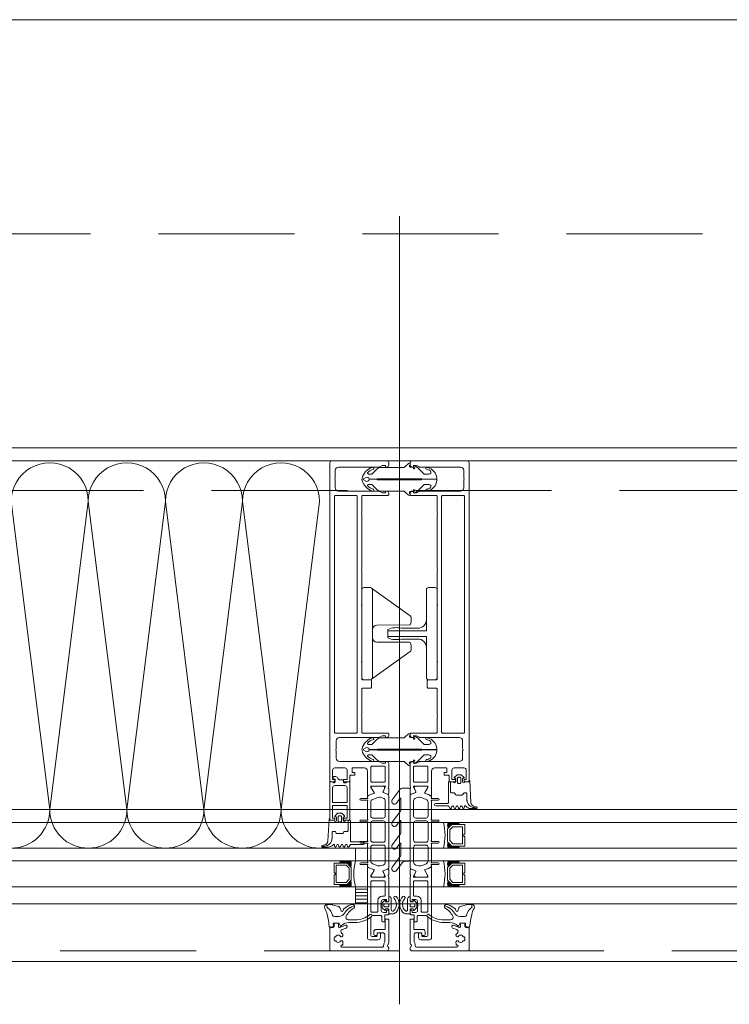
# Model space of a CAD drawing. Header units: millimetres. Extents: x 213386 to 459888, y 74252 to 208052.
# Tile 160 of 256: x 375907 to 376239, y 180172 to 180632. Entities that reach past the tile are written whole.
import ezdxf

# ---------------------------------------------------------------- set-up
doc = ezdxf.new("R2010")
doc.units = ezdxf.units.MM
doc.linetypes.add('ČÁRKOVANÁ', pattern=[19.05, 12.7, -6.35])
doc.layers.add('FASÁDA DETAILNÍ', color=255, linetype='Continuous', lineweight=0)
doc.layers.add('NOVA', color=255, linetype='Continuous', lineweight=0)

# ---------------------------------------------------------------- blocks, each defined once
blk = doc.blocks.new('244748_a')
blk.add_lwpolyline([(8.32, -1.69, 0.082248), (6.34, -0.9, -1.09695), (6.94, -0.1, -0.315353), (11.26, -5.15, -0.480529), (10.87, -5.64), (4.27, -5.64), (4.08, -5.45), (-16.53, -5.45), (-16.72, -5.64), (-20.43, -5.64, 0.574019), (-21.93, -4.78), (-22.99, -5.4, 0.524827), (-22.99, -5.9), (-21.93, -6.52, 0.574021), (-20.43, -5.66), (-16.72, -5.66), (-16.53, -5.85), (4.08, -5.85), (4.27, -5.66), (10.87, -5.66, -0.480529), (11.26, -6.15, -0.326229), (6.88, -11.09, -1.09695), (6.28, -10.3, 0.081457), (8.32, -9.61, 0.599203), (7.48, -8.05), (5.52, -8.05, 0.198965), (5.17, -8.2), (2.22, -11.15), (0.93, -12.01, -0.738038), (0.51, -11.62), (0.87, -11, 1), (0.35, -10.7), (0, -11.3), (-0.98, -11.3, 0.619205), (-1.45, -12.06), (-1.28, -12.43, -0.808139), (-2.04, -13.04), (-3.63, -11.44, 0.198906), (-4.34, -11.15), (-14.99, -11.15, -0.198936), (-16.76, -10.42), (-18.98, -8.2, 0.198942), (-19.33, -8.05), (-20.67, -8.05, 0.500217), (-21.09, -8.73, 0.122037), (-18.5, -10.27, -1.093735), (-19.1, -11.07, -0.240768), (-23.7, -6.07, -0.106226), (-23.7, -5.23, -0.256232), (-19, -0.13, -1.093735), (-18.4, -0.92, 0.116856), (-21.09, -2.57, 0.500217), (-20.67, -3.25), (-19.33, -3.25, 0.198942), (-18.98, -3.1), (-16.75, -0.88, -0.198936), (-14.99, -0.15), (-4.34, -0.15, 0.198907), (-3.63, 0.14), (-2.04, 1.74, -0.808139), (-1.28, 1.13), (-1.45, 0.76, 0.619205), (-0.98, 0), (0, 0), (0.35, -0.6, 1), (0.87, -0.3), (0.51, 0.32, -0.738038), (0.93, 0.71), (2.22, -0.15), (5.17, -3.1, 0.198965), (5.52, -3.25), (7.48, -3.25, 0.599203)], format="xyb", close=True)
blk = doc.blocks.new('236134_0100_s_v')
for points in [[(22.8, -23), (22.8, -5), (42, -5, 0.414214), (43, -4), (43, -1, 0.414214), (42, 0), (1, 0, 0.414214), (0, -1), (0, -4, 0.414214), (1, -5), (20.2, -5), (20.2, -23)], [(15, -5, -0.414214), (19, -9), (19, -16.57, 0.165764), (19.53, -23), (23.47, -23, 0.165764), (24, -16.57), (24, -9, -0.414214), (28, -5)]]:
    blk.add_lwpolyline(points, format="xyb")
blk = doc.blocks.new('236134_0200_s_v')
for points in [[(19.58, 5, -0.41166), (17.58, 6.98), (17.45, 22.25, 0.344217), (17.07, 22.73), (16, 23), (14, 23, 0.240828), (13.19, 22.59), (0.19, 4.59)], [(23.42, 5, 0.41166), (25.42, 6.98), (25.55, 22.25, -0.344217), (25.93, 22.73), (27, 23), (29, 23, -0.240828), (29.81, 22.59), (42.81, 4.59)]]:
    blk.add_lwpolyline(points, format="xyb")
blk.add_lwpolyline([(42, 5), (1, 5, 0.414214), (0, 4), (0, 1, 0.414214), (1, 0), (42, 0, 0.414214), (43, 1), (43, 4, 0.414214)], format="xyb", close=True)
blk = doc.blocks.new('284336')
for points in [[(-0.7, -9.6), (-10, -9.6, 0.414511), (-10.51, -10.11), (-10.51, -15.51, -1), (-11.69, -15.51), (-11.69, -9.6), (-12.69, -8.95, -0.668884), (-12.6, -8.23), (-11.99, -8.01, 0.766384), (-11.99, -7.21), (-12.6, -6.99, -0.76831), (-12.6, -6.23), (-11.99, -6.01, 0.766384), (-11.99, -5.21), (-12.6, -4.99, -0.76831), (-12.6, -4.23), (-11.99, -4.01, 0.766384), (-11.99, -3.21), (-12.6, -2.99, -0.877523), (-12.5, -2.22), (-12.1, -2.22, 0.698129), (-11.83, -1.5, -0.220231), (-12.89, 0.78), (-12.89, 3.45, -0.157143), (-12.82, 3.68), (-12.69, 3.42, -0.067482), (-12.48, 2.53, 0.393136), (-8.66, -1.02), (-6.1, -1.02, -0.414214), (-5.61, -1.51), (-5.61, -2.22, -0.267949), (-5.85, -2.65), (-6.35, -2.93, 0.267949), (-6.61, -3.38), (-6.61, -5.84, 0.267949), (-6.35, -6.29), (-5.85, -6.57, -0.267949), (-5.61, -7), (-5.61, -8.11, 0.414215), (-5.1, -8.62), (-0.41, -8.62), (-0.41, -9.31, -0.414212), (-0.7, -9.6)], [(-0.41, 0), (-0.41, -2, 0.990243), (-0.4, -3.02), (0.9, -3.02, 0.414214), (1.21, -2.71), (1.21, -2.61, -0.668123), (1.71, -2.4), (2.75, -3.45, -0.199004), (2.89, -3.79), (2.89, -5.43, -0.199038), (2.75, -5.77), (1.71, -6.82, -0.668191), (1.21, -6.61), (1.21, -6.51, 0.414214), (0.9, -6.2), (-0.4, -6.2, 0.990269), (-0.41, -7.22), (-0.41, -8.6), (-5.1, -8.6, -0.414215), (-5.59, -8.11), (-5.59, -7, 0.267949), (-5.84, -6.56), (-6.34, -6.27, -0.267949), (-6.59, -5.84), (-6.59, -3.38, -0.267949), (-6.34, -2.95), (-5.84, -2.66, 0.267949), (-5.59, -2.22), (-5.59, -1.51, 0.414214), (-6.1, -1), (-8.66, -1, -0.393156), (-12.46, 2.53, 0.067572), (-12.67, 3.43), (-12.8, 3.7, -0.637545), (-12.12, 3.53), (-11.92, 2.53, 0.344315), (-10.06, 0.91), (0, 0.38, -0.406913), (0.39, 0), (-0.41, 0)], [(1.7, -4.31, 0.414235), (1.2, -3.81), (-0.7, -3.81, 0.414214), (-1.2, -4.31), (-1.2, -4.91, 0.414214), (-0.7, -5.41), (1.2, -5.41, 0.414235), (1.7, -4.91), (1.7, -4.31)]]:
    blk.add_lwpolyline(points, format="xyb", close=True)
blk = doc.blocks.new('nesystémový nástavec 18')
for p, q in [((-17.5, 9.3), (-15.36, 9.3)), ((-15.36, 9.3), (0, 9.3)), ((0, 9.3), (0, 7.8)), ((-18, 6.8), (-18, 8.8)), ((-17, 6.3), (-17.5, 6.3)), ((-11, 8), (-17, 8)), ((-17, 8), (-17, 6.3)), ((-11, 1.3), (-11, 8)), ((-2.8, 8), (-9.7, 8)), ((-9.7, 1.3), (-9.7, 8)), ((-1.8, 2.3), (-1.8, 7)), ((-0.5, 7.3), (-0.5, 6.8)), ((0, 6.3), (0.55, 6.3)), ((0.55, 6.3), (0.95, 5.9)), ((0.95, 5.9), (0.95, 4.8)), ((0.95, 4.8), (0.95, 4.14)), ((-18, 0.5), (-18, 1.8)), ((-17.5, 2.3), (-17, 2.3)), ((-1.8, 0), (-17.5, 0)), ((-17, 2.3), (-17, 1.3)), ((-17, 1.3), (-11, 1.3)), ((-9.7, 1.3), (-2.8, 1.3)), ((0, 0), (-1.8, 0)), ((-0.4, 2.23), (-0.5, 2.04)), ((-0.5, 2.04), (-0.5, 2)), ((1.2, 2.44), (0, 2.44)), ((0, 1.5), (0, 0)), ((0.95, 4.14), (1.2, 4.14)), ((1.2, 1.85), (1.2, 2.44)), ((1.4, 3.94), (1.4, 3.84)), ((1.6, 3.64), (1.6, 3.64)), ((1.8, 1.37), (1.7, 1.35)), ((2.25, 1.63), (1.8, 1.37)), ((2.4, 2.84), (2.4, 1.89))]:
    blk.add_line(p, q)
for centre, radius, start, end in [((-17.5, 8.8), 0.5, 90, 180), ((-15.36, 9.8), 0.5, 270, 270.084), ((-17.5, 6.8), 0.5, 180.0012, 269.9988), ((-2.8, 7), 1, 0, 90), ((0, 7.3), 0.5, 89.9955, 180.0071), ((0, 6.8), 0.5, 179.9949, 270.006), ((0.75, 4.8), 0.2, 359.9656, 0.0344), ((-17.5, 1.8), 0.5, 89.999, 180.0002), ((-17.5, 0.5), 0.5, 180, 270), ((-2.8, 2.3), 1, 270, 0), ((0, 2), 0.5, 179.9716, 270.0327), ((0, 1.94), 0.5, 89.9975, 144.0007), ((1.2, 3.94), 0.2, 359.9707, 90.0249), ((1.7, 1.85), 0.5, 179.9991, 270), ((1.6, 3.84), 0.2, 179.9737, 270.035), ((1.6, 2.84), 0.8, 0.0065, 89.9919), ((2.1, 1.89), 0.3, 299.9815, 0.0183)]:
    blk.add_arc(centre, radius, start, end)
blk = doc.blocks.new('433270')
blk.add_lwpolyline([(1, 0, 0.414364), (0, -1), (0, -1.4, 0.255924), (0.23, -1.83, -0.547723), (0.23, -3.17, 0.255924), (0, -3.6), (0, -14.6, 0.414214), (0.3, -14.9), (1.2, -14.9, 0.414214), (1.7, -14.4), (1.7, -10.3, -0.414214), (2, -10), (6, -10, 0.414248), (7, -9), (7, -7.7, 0.414179), (6.5, -7.2), (5.7, -7.2, 0.414232), (5.4, -7.5), (5.4, -8.2, -0.414198), (5.1, -8.5), (2.8, -8.5, -0.414204), (1.8, -7.5), (1.8, -4.49, -0.147432), (1.97, -3.94, 0.147461), (2.4, -2.5), (2.4, -2.3, -0.414214), (2.9, -1.8), (21.87, -1.8, -0.668178), (22.22, -2.65), (22.16, -2.72, 1), (21.59, -3.29), (21.52, -3.35, 0.198912), (21.38, -3.71), (21.38, -4.05, 0.414214), (22.08, -4.75), (22.38, -4.75, 0.576988), (22.64, -4.3, -0.311246), (24.56, -4.3, 0.576988), (24.82, -4.75), (25.3, -4.75, -0.260065), (25.3, -6.65), (24.82, -6.65, 0.576988), (24.56, -7.1, -0.311246), (22.64, -7.1, 0.576988), (22.38, -6.65), (22.08, -6.65, 0.414214), (21.38, -7.35), (21.38, -7.61, 0.267949), (21.63, -8.04), (21.89, -8.2, -0.637047), (21.73, -10), (19.83, -10.7, 0.315299), (19.5, -11.17), (19.5, -11.49, 0.520567), (20.17, -11.96), (22.83, -10.99, -0.520567), (23.5, -11.46), (23.5, -12.5, 0.414062), (24, -13), (25, -13, 0.414186), (25.5, -12.5), (25.5, -11.5, -0.414182), (26, -11), (27, -11, 0.414214), (27.5, -10.5), (27.5, -0.5, 0.414214), (27, 0), (1, 0)], format="xyb", close=True)
blk = doc.blocks.new('284325')
for points in [[(0.84, -5.23, -0.560316), (0.94, -4.73), (1.94, -4.36, 0.3153), (2.14, -4.08), (2.14, -1.89, 0.451558), (1.8, -1.59), (0.9, -1.7, -0.399586), (0.57, -1.46), (0.3, -0.07, -0.415977), (0.53, 0.29, 0.024107), (6.15, 1.24, 0.076636), (8.99, 2.34, -0.577615), (10.79, 1.3), (10.02, 1.37, 0.283171), (9.08, 0.9, -0.168429), (7.07, -0.74), (5.9, -1.16, 0.315302), (5.24, -2.1), (5.24, -4.21, 0.269719), (6.76, -6.82, -0.194797), (10.18, -11.53, -0.342663), (9.17, -11.17, 0.119207), (5.43, -7.59, 0.578571), (3.63, -8.62), (3.63, -11.77, 0.176415), (6.16, -18.72, -1), (5.24, -19.49, -0.176415), (2.43, -11.77), (2.43, -8.89, 0.208286), (0.84, -5.23)], [(8.95, -6.65), (10.32, -8.78, -0.134555), (10.79, -10.63, -0.339795), (10.19, -11.53, 0.194788), (6.76, -6.81, -0.269736), (5.25, -4.21), (5.25, -2.1, -0.315302), (5.9, -1.17), (7.07, -0.74, 0.168429), (9.09, 0.89, -0.283167), (10.01, 1.36), (10.79, 1.29), (10.79, -0.74, -0.070852), (10.71, -1.3), (9.95, -3.93, -0.241839), (9.08, -4.83), (7.93, -5.22, 0.836024), (8.08, -6.19), (8.11, -6.19, -0.255349), (8.95, -6.65)]]:
    blk.add_lwpolyline(points, format="xyb", close=True)
blk = doc.blocks.new('*U4004')
for points in [[(0, 0, 0.414243), (0.1, 0.1), (0, 0.9, -1.0001), (0.2, 0.9), (0.1, 0.1, 0.414228), (0.2, 0, 0.414228)], [(0.2, 0, 0.414243), (0.3, 0.1), (0.2, 0.9, -1.0001), (0.4, 0.9), (0.3, 0.1, 0.414228), (0.4, 0, 0.414228)], [(0.4, 0, 0.414243), (0.5, 0.1), (0.4, 0.9, -1.0001), (0.6, 0.9), (0.5, 0.1, 0.414228), (0.6, 0, 0.414228)], [(0.6, 0, 0.414243), (0.7, 0.1), (0.6, 0.9, -1.0001), (0.8, 0.9), (0.7, 0.1, 0.414228), (0.8, 0, 0.414228)], [(0.8, 0, 0.414243), (0.9, 0.1), (0.8, 0.9, -1.0001), (1, 0.9), (0.9, 0.1, 0.414228), (1, 0, 0.414228)], [(1, 0, 0.414243), (1.1, 0.1), (1, 0.9, -1.0001), (1.2, 0.9), (1.1, 0.1, 0.414228), (1.2, 0, 0.414228)], [(1.2, 0, 0.414243), (1.3, 0.1), (1.2, 0.9, -1.0001), (1.4, 0.9), (1.3, 0.1, 0.414228), (1.4, 0, 0.414228)], [(1.4, 0, 0.414243), (1.5, 0.1), (1.4, 0.9, -1.0001), (1.6, 0.9), (1.5, 0.1, 0.414228), (1.6, 0, 0.414228)], [(1.6, 0, 0.414243), (1.7, 0.1), (1.6, 0.9, -1.0001), (1.8, 0.9), (1.7, 0.1, 0.414228), (1.8, 0, 0.414228)], [(1.8, 0, 0.414243), (1.9, 0.1), (1.8001, 0.9, -1.0001), (2, 0.9), (1.9001, 0.1, 0.414228), (2, 0, 0.414228)]]:
    blk.add_lwpolyline(points, format="xyb")
blk = doc.blocks.new('288126')
for points in [[(-16.5, 0), (16.5, 0)], [(-21.36, -6.34), (-17.8, -3.69)], [(-14.71, -4.5), (-19.87, -8.34)], [(-17, -2.08), (-17, -0.5)], [(-8.83, -4.3), (-14.11, -4.3)], [(-4.31, -4.5), (-9.47, -8.34)], [(1.81, -4.3), (-3.71, -4.3)], [(6.33, -4.5), (1.14, -8.37)], [(12.21, -4.3), (6.93, -4.3)], [(17, -0.5), (17, -3.8)], [(-10.96, -6.34), (-8.71, -4.66)], [(-0.35, -6.36), (1.93, -4.66)], [(10.05, -6.36), (12.33, -4.66)], [(16.6, -4.6), (11.54, -8.37)]]:
    blk.add_lwpolyline(points)
for centre, radius, start, end in [((16.5, -0.5), 0.5, 0, 90), ((-16.5, -0.5), 0.5, 90, 180), ((16, -3.8), 1, 306.7059, 0), ((-20.61, -7.34), 1.25, 126.7059, 306.7059), ((-10.21, -7.34), 1.25, 126.7059, 306.7059), ((0.4, -7.37), 1.25, 126.7059, 306.7059), ((10.8, -7.37), 1.25, 126.7059, 306.7059)]:
    blk.add_arc(centre, radius, start, end)
at = {"extrusion": (0, 0, -1)}
for centre, radius, start, end in [((19, -2.08), 2, 180, 233.2941), ((14.11, -5.3), 1, 53.2941, 90), ((8.83, -4.5), 0.2, 90, 233.2941), ((3.71, -5.3), 1, 53.2941, 90), ((-1.81, -4.5), 0.2, 90, 233.2941), ((-6.93, -5.3), 1, 53.2941, 90), ((-12.21, -4.5), 0.2, 90, 233.2941)]:
    blk.add_arc(centre, radius, start, end, dxfattribs=at)
blk = doc.blocks.new('246426')
for points in [[(-1.84, 0.64), (-2.86, -0.38, 0.198926), (-3.15, -1.09), (-3.15, -2.31, 0.198926), (-2.86, -3.02), (-1.84, -4.04, 0.637051), (-1.5, -3.92), (-1.45, -3.4), (-0.3, -3.4, -0.41484), (0, -3.7), (0, -5.19, 0.414232), (0.5, -5.69), (2.14, -5.69, 0.071862), (2.2, -5.68, 0.157876), (3.73, -4.64, 0.360336), (3.48, 2.39, 0.964062), (2.54, 1.48, -0.403385), (2.25, -4.34, -0.190964), (2.11, -4.39), (1.7, -4.39, -0.414214), (1.2, -3.89), (1.2, 1.31, 0.414201), (0.2, 2.31), (0, 2.31), (0, 0.3, -0.414214), (-0.3, 0), (-1.45, 0), (-1.5, 0.52, 0.637051), (-1.84, 0.64)], [(-2.25, -1.4, -0.414214), (-1.85, -1), (-0.4, -1, -0.414214), (0, -1.4), (0, -2, -0.414214), (-0.4, -2.4), (-1.85, -2.4, -0.414214), (-2.25, -2), (-2.25, -1.4)]]:
    blk.add_lwpolyline(points, format="xyb", close=True)
blk = doc.blocks.new('A$C29162560')
at = {"layer": 'FASÁDA DETAILNÍ'}
h = blk.add_hatch(dxfattribs=at)
h.set_pattern_fill('ANSI31', color=256, scale=0.5, angle=495)
h.set_pattern_definition([(180, (-8226.9213, -65825.357), (-7e-16, -1.5875), [])])
h.paths.add_polyline_path([(2087.5, -21705), (2093, -21705), (2093, -21713), (2087.5, -21713)])
for p, q in [((2108, -21759.95), (2108, -21391.71)), ((2893.5, -21506), (56.5, -21506)), ((4207, -21669), (-935, -21669)), ((4207, -21668.95), (2123, -21668.9)), ((-935, -21675), (4220.04, -21675)), ((2123, -21675), (4220.04, -21675)), ((4220.04, -21687), (-935, -21687)), ((3170.5, -21687), (1072, -21687)), ((2087.5, -21687), (1678.5, -21687)), ((2087.5, -21687), (2087.5, -21693)), ((-935, -21693), (4220.04, -21693)), ((1072, -21693), (3170.5, -21693)), ((1678.5, -21693), (2087.5, -21693)), ((4220.04, -21705), (-935, -21705)), ((3170.5, -21705), (1072, -21705)), ((2087.5, -21705), (1678.5, -21705)), ((2087.5, -21713), (2087.5, -21705)), ((-935, -21713), (4207, -21713)), ((1072, -21713), (3170.5, -21713)), ((1678.5, -21713), (2087.5, -21713))]:
    blk.add_line(p, q, dxfattribs=at)
for points in [[(25640, -21740), (-940, -21740), (-940, 1940), (25640, 1940)], [(25400, -21500), (-700, -21500), (-700, 1700), (25400, 1700)], [(2138.5, -21676), (2132.5, -21676), (2130.5, -21678), (2130.5, -21684), (2132.5, -21686), (2138.5, -21686), (2138.5, -21681.5), (2138, -21681.5), (2138, -21680.5), (2138.5, -21680.5)], [(2137.5, -21685), (2137.5, -21677), (2132.91, -21677), (2131.5, -21678.41), (2131.5, -21683.45), (2132.91, -21685)], [(2077.5, -21694), (2083.5, -21694), (2085.5, -21696), (2085.5, -21702), (2083.5, -21704), (2077.5, -21704), (2077.5, -21699.5), (2078, -21699.5), (2078, -21698.5), (2077.5, -21698.5)], [(2078.5, -21703), (2078.5, -21695), (2083.09, -21695), (2084.5, -21696.41), (2084.5, -21701.45), (2083.09, -21703)], [(2138.5, -21694), (2132.5, -21694), (2130.5, -21696), (2130.5, -21702), (2132.5, -21704), (2138.5, -21704), (2138.5, -21699.5), (2138, -21699.5), (2138, -21698.5), (2138.5, -21698.5)], [(2137.5, -21703), (2137.5, -21695), (2132.91, -21695), (2131.5, -21696.41), (2131.5, -21701.45), (2132.91, -21703)], [(2087.5, -21713), (2093, -21713), (2093, -21705), (2087.5, -21705)]]:
    blk.add_lwpolyline(points, close=True, dxfattribs=at)
at = {"layer": 'FASÁDA DETAILNÍ', "linetype": 'ČÁRKOVANÁ', "ltscale": 5}
for points in [[(25635, -21735), (-935, -21735), (-935, 1935), (25635, 1935)], [(25420, -21520), (-720, -21520), (-720, 1720), (25420, 1720)], [(25300, -21400), (-600, -21400), (-600, 1600), (25300, 1600)]]:
    blk.add_lwpolyline(points, close=True, dxfattribs=at)
at = {"layer": 'FASÁDA DETAILNÍ'}
blk.add_lwpolyline([(2076.5, -21506), (1689.5, -21506)], dxfattribs=at)
for points in [[(2075.5, -21507), (2075.5, -21655.5, 0.414214), (2076, -21656), (2077.3, -21656, 0.41422), (2077.8, -21655.5), (2077.8, -21655), (2076.8, -21655), (2076.8, -21650.5, -0.414214), (2077.8, -21649.5), (2082.5, -21649.5, -0.414214), (2083.5, -21650.5), (2083.5, -21655), (2081.8, -21655), (2081.8, -21655.5, 0.414201), (2082.3, -21656), (2084.3, -21656, 0.414214), (2084.8, -21655.5), (2084.8, -21653.36, -0.414214), (2085.3, -21652.86), (2087.1, -21652.86), (2087.1, -21651.61), (2085.9, -21651.61), (2085.9, -21649.8, -0.414214), (2086.2, -21649.5), (2091.5, -21649.5, -0.414167), (2093, -21651), (2093, -21658), (2093, -21662.1, 0.57735), (2093.6, -21662.44), (2094.46, -21661.95), (2095.96, -21661.52, 0.488701), (2096.13, -21661.08), (2094.7, -21658.61), (2094.7, -21658.19, -0.432566), (2094.9, -21658), (2101.2, -21658, -0.548397), (2101.39, -21658.28), (2100.32, -21660.66, 0.425336), (2100.43, -21660.93), (2102.45, -21661.75, 0.531563), (2103, -21661.38), (2103, -21659.31, 0.231306), (2102.89, -21659.07, -0.306185), (2102.78, -21658.76), (2103, -21658), (2103, -21647.49, 0.414214), (2102, -21646.49), (2101.5, -21646.49), (2101.5, -21647.29), (2100, -21647.29), (2098.86, -21646.63, 0.13165), (2098.36, -21646.5), (2079.99, -21646.5, -0.414214), (2078.49, -21645), (2078.49, -21641.5, -0.399985), (2078.49, -21640.5), (2078.49, -21636.8, -0.414214), (2079.99, -21635.3), (2098.36, -21635.3, 0.13165), (2098.86, -21635.17), (2100, -21634.51), (2101.5, -21634.51), (2101.5, -21635.31), (2102, -21635.31, 0.414214), (2103, -21634.31), (2103, -21633.8, 0.414214), (2102.5, -21633.3), (2090.9, -21633.3, -0.414214), (2090.4, -21632.8), (2090.4, -21625.4, -0.399985), (2090.4, -21624.4), (2090.4, -21612.8, -0.414214), (2090.9, -21612.3), (2094.5, -21612.3, 0.414214), (2095, -21611.8), (2095, -21608.8, 0.414214), (2094.5, -21608.3), (2090.9, -21608.3, -0.414214), (2090.4, -21607.8), (2090.4, -21600.5, -0.38324), (2090.4, -21599.5), (2090.4, -21574, -0.38324), (2090.4, -21573), (2090.4, -21557.5, -0.38324), (2090.4, -21556.5), (2090.4, -21531, -0.38324), (2090.4, -21530), (2090.4, -21522.7, -0.414214), (2090.9, -21522.2), (2102.5, -21522.2, 0.414214), (2103, -21521.7), (2103, -21521.2, 0.414214), (2102, -21520.2), (2101.5, -21520.2), (2101.5, -21521), (2100, -21521), (2098.85, -21520.33, 0.116937), (2098.35, -21520.2), (2079.49, -21520.2, -0.414232), (2077.99, -21518.7), (2077.99, -21514.99, -0.399985), (2077.99, -21513.99), (2077.99, -21510.5, -0.414232), (2079.49, -21509), (2098.35, -21509, 0.116937), (2098.85, -21508.87), (2100, -21508.2), (2101.5, -21508.2), (2101.5, -21509), (2102, -21509, 0.414214), (2103, -21508), (2103, -21507, 0.414214), (2102, -21506), (2076.5, -21506, 0.414214), (2075.5, -21507)], [(2140.5, -21507), (2140.5, -21655.5, -0.414214), (2140, -21656), (2138.7, -21656, -0.41422), (2138.2, -21655.5), (2138.2, -21655), (2139.2, -21655), (2139.2, -21650.5, 0.414214), (2138.2, -21649.5), (2133.5, -21649.5, 0.414214), (2132.5, -21650.5), (2132.5, -21655), (2134.2, -21655), (2134.2, -21655.5, -0.414201), (2133.7, -21656), (2131.7, -21656, -0.414214), (2131.2, -21655.5), (2131.2, -21653.36, 0.414214), (2130.7, -21652.86), (2128.9, -21652.86), (2128.9, -21651.61), (2130.1, -21651.61), (2130.1, -21649.8, 0.414214), (2129.8, -21649.5), (2124.5, -21649.5, 0.414167), (2123, -21651), (2123, -21658), (2123, -21662.1, -0.57735), (2122.4, -21662.44), (2121.54, -21661.95), (2120.04, -21661.52, -0.488701), (2119.87, -21661.08), (2121.3, -21658.61), (2121.3, -21658.19, 0.432566), (2121.1, -21658), (2114.8, -21658, 0.548397), (2114.61, -21658.28), (2115.68, -21660.66, -0.425336), (2115.57, -21660.93), (2113.55, -21661.75, -0.531563), (2113, -21661.38), (2113, -21659.31, -0.231306), (2113.11, -21659.07, 0.306185), (2113.22, -21658.76), (2113, -21658), (2113, -21647.49, -0.414214), (2114, -21646.49), (2114.5, -21646.49), (2114.5, -21647.29), (2116, -21647.29), (2117.14, -21646.63, -0.13165), (2117.64, -21646.5), (2136.01, -21646.5, 0.414214), (2137.51, -21645), (2137.51, -21641.5, 0.399985), (2137.51, -21640.5), (2137.51, -21636.8, 0.414214), (2136.01, -21635.3), (2117.64, -21635.3, -0.13165), (2117.14, -21635.17), (2116, -21634.51), (2114.5, -21634.51), (2114.5, -21635.31), (2114, -21635.31, -0.414214), (2113, -21634.31), (2113, -21633.8, -0.414214), (2113.5, -21633.3), (2125.1, -21633.3, 0.414214), (2125.6, -21632.8), (2125.6, -21625.4, 0.399985), (2125.6, -21624.4), (2125.6, -21612.8, 0.414214), (2125.1, -21612.3), (2121.5, -21612.3, -0.414214), (2121, -21611.8), (2121, -21608.8, -0.414214), (2121.5, -21608.3), (2125.1, -21608.3, 0.414214), (2125.6, -21607.8), (2125.6, -21600.5, 0.38324), (2125.6, -21599.5), (2125.6, -21574, 0.38324), (2125.6, -21573), (2125.6, -21557.5, 0.38324), (2125.6, -21556.5), (2125.6, -21531, 0.38324), (2125.6, -21530), (2125.6, -21522.7, 0.414214), (2125.1, -21522.2), (2113.5, -21522.2, -0.414214), (2113, -21521.7), (2113, -21521.2, -0.414214), (2114, -21520.2), (2114.5, -21520.2), (2114.5, -21521), (2116, -21521), (2117.15, -21520.33, -0.116937), (2117.65, -21520.2), (2136.51, -21520.2, 0.414232), (2138.01, -21518.7), (2138.01, -21514.99, 0.399985), (2138.01, -21513.99), (2138.01, -21510.5, 0.414232), (2136.51, -21509), (2117.65, -21509, -0.116937), (2117.15, -21508.87), (2116, -21508.2), (2114.5, -21508.2), (2114.5, -21509), (2114, -21509, -0.414214), (2113, -21508), (2113, -21507, -0.414214), (2114, -21506), (2139.5, -21506, -0.414214), (2140.5, -21507)], [(2077.6, -21632.8), (2077.6, -21522.7, -0.414214), (2078.1, -21522.2), (2087.8, -21522.2, -0.414214), (2088.3, -21522.7), (2088.3, -21632.8, -0.414214), (2087.8, -21633.3), (2078.1, -21633.3, -0.414214), (2077.6, -21632.8)], [(2138.4, -21632.8), (2138.4, -21522.7, 0.414214), (2137.9, -21522.2), (2128.2, -21522.2, 0.414214), (2127.7, -21522.7), (2127.7, -21632.8, 0.414214), (2128.2, -21633.3), (2137.9, -21633.3, 0.414214), (2138.4, -21632.8)], [(2100.9, -21648.7, -0.414214), (2101.4, -21649.2), (2101.4, -21655.7, -0.414214), (2100.9, -21656.2), (2095.2, -21656.2, -0.414214), (2094.7, -21655.7), (2094.7, -21649.2, -0.414214), (2095.2, -21648.7), (2100.9, -21648.7)], [(2115.1, -21648.7, 0.414214), (2114.6, -21649.2), (2114.6, -21655.7, 0.414214), (2115.1, -21656.2), (2120.8, -21656.2, 0.414214), (2121.3, -21655.7), (2121.3, -21649.2, 0.414214), (2120.8, -21648.7), (2115.1, -21648.7)], [(2103, -21662.34), (2103, -21674.25), (2103, -21696.16, -0.305837), (2102.69, -21696.62), (2100.4, -21697.55, 0.425336), (2100.29, -21697.81), (2101.01, -21699.43, -0.543753), (2100.32, -21700.49), (2095.42, -21700.49, -0.578182), (2094.9, -21699.59), (2096.16, -21697.4, 0.488505), (2095.99, -21696.96), (2094.47, -21696.52), (2093.15, -21695.76, -0.282478), (2093, -21695.49), (2093, -21695.04, 1.447009), (2092.87, -21694.69), (2089.9, -21694.69, -1), (2089.9, -21693.89), (2092.87, -21693.89, 1.447009), (2093, -21693.54), (2093, -21685, 1.447009), (2092.87, -21684.65), (2089.9, -21684.65, -1), (2089.9, -21683.85), (2092.87, -21683.85, 1.447009), (2093, -21683.5), (2093, -21675, 1.447009), (2092.87, -21674.65), (2089.9, -21674.65, -1), (2089.9, -21673.85), (2092.87, -21673.85, 1.447009), (2093, -21673.5), (2093, -21664.96, 1.447009), (2092.87, -21664.61), (2089.9, -21664.61, -1), (2089.9, -21663.81), (2092.87, -21663.81, 1.447009), (2093, -21663.46), (2093, -21663.01, -0.282478), (2093.15, -21662.74), (2094.47, -21661.98), (2095.99, -21661.54, 0.488505), (2096.16, -21661.1), (2094.9, -21658.91, -0.578182), (2095.42, -21658.01), (2100.32, -21658.01, -0.543753), (2101.01, -21659.07), (2100.29, -21660.69, 0.425336), (2100.4, -21660.95), (2102.69, -21661.88, -0.305837), (2103, -21662.34)], [(2113, -21662.34), (2113, -21674.25), (2113, -21696.16, 0.305837), (2113.31, -21696.62), (2115.6, -21697.55, -0.425336), (2115.71, -21697.81), (2114.99, -21699.43, 0.543753), (2115.68, -21700.49), (2120.58, -21700.49, 0.578182), (2121.1, -21699.59), (2119.84, -21697.4, -0.488505), (2120.01, -21696.96), (2121.53, -21696.52), (2122.85, -21695.76, 0.282478), (2123, -21695.49), (2123, -21695.04, -1.447009), (2123.13, -21694.69), (2126.1, -21694.69, 1), (2126.1, -21693.89), (2123.13, -21693.89, -1.447009), (2123, -21693.54), (2123, -21685, -1.447009), (2123.13, -21684.65), (2126.1, -21684.65, 1), (2126.1, -21683.85), (2123.13, -21683.85, -1.447009), (2123, -21683.5), (2123, -21675, -1.447009), (2123.13, -21674.65), (2126.1, -21674.65, 1), (2126.1, -21673.85), (2123.13, -21673.85, -1.447009), (2123, -21673.5), (2123, -21664.96, -1.447009), (2123.13, -21664.61), (2126.1, -21664.61, 1), (2126.1, -21663.81), (2123.13, -21663.81, -1.447009), (2123, -21663.46), (2123, -21663.01, 0.282478), (2122.85, -21662.74), (2121.53, -21661.98), (2120.01, -21661.54, -0.488505), (2119.84, -21661.1), (2121.1, -21658.91, 0.578182), (2120.58, -21658.01), (2115.68, -21658.01, 0.543753), (2114.99, -21659.07), (2115.71, -21660.69, -0.425336), (2115.6, -21660.95), (2113.31, -21661.88, 0.305837), (2113, -21662.34)], [(2101.4, -21671.95), (2101.4, -21665.05, 0.324916), (2100.36, -21663.62), (2099.51, -21663.35, 0.176429), (2097.46, -21663.42), (2095.54, -21664.2, 0.305619), (2094.6, -21665.59), (2094.6, -21671.95, 0.414218), (2095.6, -21672.95), (2100.4, -21672.95, 0.414218), (2101.4, -21671.95)], [(2114.6, -21671.95), (2114.6, -21665.05, -0.324916), (2115.64, -21663.62), (2116.49, -21663.35, -0.176429), (2118.54, -21663.42), (2120.46, -21664.2, -0.305619), (2121.4, -21665.59), (2121.4, -21671.95, -0.414218), (2120.4, -21672.95), (2115.6, -21672.95, -0.414218), (2114.6, -21671.95)], [(2101.4, -21683.25), (2101.4, -21675.25, 0.414214), (2100.4, -21674.25), (2095.6, -21674.25, 0.414214), (2094.6, -21675.25), (2094.6, -21683.25, 0.414214), (2095.6, -21684.25), (2100.4, -21684.25, 0.414214), (2101.4, -21683.25)], [(2114.6, -21683.25), (2114.6, -21675.25, -0.414214), (2115.6, -21674.25), (2120.4, -21674.25, -0.414214), (2121.4, -21675.25), (2121.4, -21683.25, -0.414214), (2120.4, -21684.25), (2115.6, -21684.25, -0.414214), (2114.6, -21683.25)], [(2101.4, -21693.45), (2101.4, -21686.55, 0.414218), (2100.4, -21685.55), (2095.6, -21685.55, 0.414218), (2094.6, -21686.55), (2094.6, -21692.91, 0.305619), (2095.54, -21694.3), (2097.46, -21695.08, 0.176429), (2099.51, -21695.15), (2100.36, -21694.88, 0.324916), (2101.4, -21693.45)], [(2114.6, -21693.45), (2114.6, -21686.55, -0.414218), (2115.6, -21685.55), (2120.4, -21685.55, -0.414218), (2121.4, -21686.55), (2121.4, -21692.91, -0.305619), (2120.46, -21694.3), (2118.54, -21695.08, -0.176429), (2116.49, -21695.15), (2115.64, -21694.88, -0.324916), (2114.6, -21693.45)], [(2103, -21700.5), (2103, -21711.5, -0.414426), (2102.5, -21712), (2102.01, -21712), (2102.01, -21711), (2100.51, -21711, 0.414214), (2099.51, -21712), (2099.51, -21713.5, 0.399985), (2099.51, -21714.5), (2099.51, -21716, 0.414214), (2100.51, -21717), (2102, -21717), (2102, -21716), (2102.5, -21716, -0.414456), (2103, -21716.5), (2103, -21717.8, -0.413971), (2102.7, -21718.1), (2101.5, -21718.1, 0.414214), (2101.2, -21718.4), (2101.2, -21721.4), (2100.2, -21721.4, -0.414214), (2099.7, -21720.9), (2099.7, -21719, 0.414214), (2099.2, -21718.5), (2095.7, -21718.5, 0.414206), (2094.7, -21719.5), (2094.7, -21727.8, 0.414206), (2095.2, -21728.3), (2097.1, -21728.3, 0.414219), (2097.6, -21727.8), (2097.6, -21727, -0.414214), (2098.1, -21726.5), (2098.6, -21726.5, -0.414214), (2099.1, -21727), (2099.1, -21728.8, -0.414214), (2098.1, -21729.8), (2094, -21729.8, -0.414214), (2093, -21728.8), (2093, -21700.5), (2093, -21696.4, -0.57735), (2093.6, -21696.05), (2094.46, -21696.55), (2095.96, -21696.98, -0.488701), (2096.13, -21697.42), (2094.7, -21699.88), (2094.7, -21700.31, 0.432566), (2094.9, -21700.5), (2101.2, -21700.5, 0.548397), (2101.39, -21700.22), (2100.32, -21697.83, -0.425336), (2100.43, -21697.57), (2102.45, -21696.75, -0.531563), (2103, -21697.12), (2103, -21699.19, -0.231306), (2102.89, -21699.42, 0.306185), (2102.78, -21699.74), (2103, -21700.5)], [(2113, -21700.5), (2113, -21711.5, 0.414426), (2113.5, -21712), (2113.99, -21712), (2113.99, -21711), (2115.49, -21711, -0.414214), (2116.49, -21712), (2116.49, -21713.5, -0.399985), (2116.49, -21714.5), (2116.49, -21716, -0.414214), (2115.49, -21717), (2114, -21717), (2114, -21716), (2113.5, -21716, 0.414456), (2113, -21716.5), (2113, -21717.8, 0.413971), (2113.3, -21718.1), (2114.5, -21718.1, -0.414214), (2114.8, -21718.4), (2114.8, -21721.4), (2115.8, -21721.4, 0.414214), (2116.3, -21720.9), (2116.3, -21719, -0.414214), (2116.8, -21718.5), (2120.3, -21718.5, -0.414206), (2121.3, -21719.5), (2121.3, -21727.8, -0.414206), (2120.8, -21728.3), (2118.9, -21728.3, -0.414219), (2118.4, -21727.8), (2118.4, -21727, 0.414214), (2117.9, -21726.5), (2117.4, -21726.5, 0.414214), (2116.9, -21727), (2116.9, -21728.8, 0.414214), (2117.9, -21729.8), (2122, -21729.8, 0.414214), (2123, -21728.8), (2123, -21700.5), (2123, -21696.4, 0.57735), (2122.4, -21696.05), (2121.54, -21696.55), (2120.04, -21696.98, 0.488701), (2119.87, -21697.42), (2121.3, -21699.88), (2121.3, -21700.31, -0.432566), (2121.1, -21700.5), (2114.8, -21700.5, -0.548397), (2114.61, -21700.22), (2115.68, -21697.83, 0.425336), (2115.57, -21697.57), (2113.55, -21696.75, 0.531563), (2113, -21697.12), (2113, -21699.19, 0.231306), (2113.11, -21699.42, -0.306185), (2113.22, -21699.74), (2113, -21700.5)], [(2094.7, -21702.7), (2094.7, -21716.4, 0.414214), (2095.2, -21716.9), (2097.41, -21716.9, 0.414214), (2097.91, -21716.4), (2097.91, -21711.43, -0.411139), (2099.91, -21709.4), (2100.9, -21709.4, 0.414214), (2101.4, -21708.9), (2101.4, -21702.7, 0.414214), (2100.9, -21702.2), (2095.2, -21702.2, 0.414214), (2094.7, -21702.7)], [(2121.3, -21702.7), (2121.3, -21716.4, -0.414214), (2120.8, -21716.9), (2118.59, -21716.9, -0.414214), (2118.09, -21716.4), (2118.09, -21711.43, 0.411139), (2116.09, -21709.4), (2115.1, -21709.4, -0.414214), (2114.6, -21708.9), (2114.6, -21702.7, -0.414214), (2115.1, -21702.2), (2120.8, -21702.2, -0.414214), (2121.3, -21702.7)]]:
    blk.add_lwpolyline(points, format="xyb", close=True, dxfattribs=at)
for centre, radius, start, end in [((2106.61, -21681), 22.7, 344.6728, 15.3272), ((2134.05, -21676.35), 3.55, 157.591, 202.7062), ((2133.68, -21676.24), 2.9, 154.7048, 204.6933), ((2133.34, -21676.07), 2.25, 151.5972, 208.4727), ((2133.09, -21675.92), 1.71, 147.3143, 212.7051), ((2132.93, -21675.79), 1.26, 141.5004, 218.0344), ((2132.84, -21675.64), 0.879, 133.5036, 226.0051), ((2132.85, -21675.5), 0.596, 123.0366, 236.9634), ((2133.15, -21675.5), 0.596, 123.0366, 236.9634), ((2133.44, -21675.5), 0.596, 123.0366, 236.9634), ((2133.73, -21675.5), 0.596, 123.0366, 236.9634), ((2134.02, -21675.5), 0.596, 123.0366, 236.9634), ((2134.32, -21675.5), 0.596, 123.0366, 236.9634), ((2134.61, -21675.5), 0.596, 123.0366, 236.9634), ((2134.9, -21675.5), 0.596, 123.0366, 236.9634), ((2135.19, -21675.5), 0.596, 123.0366, 236.9634), ((2135.49, -21675.5), 0.596, 123.0366, 236.9634), ((2135.78, -21675.5), 0.596, 123.0366, 236.9634), ((2136.07, -21675.5), 0.596, 123.0366, 236.9634), ((2136.36, -21675.5), 0.596, 123.0366, 236.9634), ((2134.05, -21685.65), 3.55, 157.2938, 202.409), ((2133.68, -21685.76), 2.9, 155.3067, 205.2952), ((2133.34, -21685.93), 2.25, 151.5273, 208.4028), ((2133.09, -21686.08), 1.71, 147.2949, 212.6857), ((2132.93, -21686.21), 1.26, 141.9656, 218.4996), ((2132.84, -21686.36), 0.879, 133.9949, 226.4964), ((2132.85, -21686.5), 0.596, 123.0366, 236.9634), ((2133.15, -21686.5), 0.596, 123.0366, 236.9634), ((2133.44, -21686.5), 0.596, 123.0366, 236.9634), ((2133.73, -21686.5), 0.596, 123.0366, 236.9634), ((2134.02, -21686.5), 0.596, 123.0366, 236.9634), ((2134.32, -21686.5), 0.596, 123.0366, 236.9634), ((2134.61, -21686.5), 0.596, 123.0366, 236.9634), ((2134.9, -21686.5), 0.596, 123.0366, 236.9634), ((2135.19, -21686.5), 0.596, 123.0366, 236.9634), ((2135.49, -21686.5), 0.596, 123.0366, 236.9634), ((2135.78, -21686.5), 0.596, 123.0366, 236.9634), ((2136.07, -21686.5), 0.596, 123.0366, 236.9634), ((2136.36, -21686.5), 0.596, 123.0366, 236.9634), ((2079.64, -21693.5), 0.596, 303.0366, 56.9634), ((2079.93, -21693.5), 0.596, 303.0366, 56.9634), ((2080.22, -21693.5), 0.596, 303.0366, 56.9634), ((2080.51, -21693.5), 0.596, 303.0366, 56.9634), ((2080.81, -21693.5), 0.596, 303.0366, 56.9634), ((2081.1, -21693.5), 0.596, 303.0366, 56.9634), ((2081.39, -21693.5), 0.596, 303.0366, 56.9634), ((2081.68, -21693.5), 0.596, 303.0366, 56.9634), ((2081.98, -21693.5), 0.596, 303.0366, 56.9634), ((2082.27, -21693.5), 0.596, 303.0366, 56.9634), ((2082.56, -21693.5), 0.596, 303.0366, 56.9634), ((2082.85, -21693.5), 0.596, 303.0366, 56.9634), ((2083.15, -21693.5), 0.596, 303.0366, 56.9634), ((2083.16, -21693.64), 0.879, 313.9949, 46.4964), ((2083.07, -21693.79), 1.26, 321.9656, 38.4996), ((2082.91, -21693.92), 1.71, 327.2949, 32.6857), ((2082.66, -21694.07), 2.25, 331.5273, 28.4028), ((2082.32, -21694.24), 2.9, 335.3067, 25.2952), ((2081.95, -21694.35), 3.55, 337.2938, 22.409), ((2109.39, -21699), 22.7, 164.6728, 195.3272), ((2106.61, -21699), 22.7, 344.6728, 15.3272), ((2134.05, -21694.35), 3.55, 157.591, 202.7062), ((2133.68, -21694.24), 2.9, 154.7048, 204.6933), ((2133.34, -21694.07), 2.25, 151.5972, 208.4727), ((2133.09, -21693.92), 1.71, 147.3143, 212.7051), ((2132.93, -21693.79), 1.26, 141.5004, 218.0344), ((2132.84, -21693.64), 0.879, 133.5036, 226.0051), ((2132.85, -21693.5), 0.596, 123.0366, 236.9634), ((2133.15, -21693.5), 0.596, 123.0366, 236.9634), ((2133.44, -21693.5), 0.596, 123.0366, 236.9634), ((2133.73, -21693.5), 0.596, 123.0366, 236.9634), ((2134.02, -21693.5), 0.596, 123.0366, 236.9634), ((2134.32, -21693.5), 0.596, 123.0366, 236.9634), ((2134.61, -21693.5), 0.596, 123.0366, 236.9634), ((2134.9, -21693.5), 0.596, 123.0366, 236.9634), ((2135.19, -21693.5), 0.596, 123.0366, 236.9634), ((2135.49, -21693.5), 0.596, 123.0366, 236.9634), ((2135.78, -21693.5), 0.596, 123.0366, 236.9634), ((2136.07, -21693.5), 0.596, 123.0366, 236.9634), ((2136.36, -21693.5), 0.596, 123.0366, 236.9634), ((2079.64, -21704.5), 0.596, 303.0366, 56.9634), ((2079.93, -21704.5), 0.596, 303.0366, 56.9634), ((2080.22, -21704.5), 0.596, 303.0366, 56.9634), ((2080.51, -21704.5), 0.596, 303.0366, 56.9634), ((2080.81, -21704.5), 0.596, 303.0366, 56.9634), ((2081.1, -21704.5), 0.596, 303.0366, 56.9634), ((2081.39, -21704.5), 0.596, 303.0366, 56.9634), ((2081.68, -21704.5), 0.596, 303.0366, 56.9634), ((2081.98, -21704.5), 0.596, 303.0366, 56.9634), ((2082.27, -21704.5), 0.596, 303.0366, 56.9634), ((2082.56, -21704.5), 0.596, 303.0366, 56.9634), ((2082.85, -21704.5), 0.596, 303.0366, 56.9634), ((2083.15, -21704.5), 0.596, 303.0366, 56.9634), ((2083.16, -21704.36), 0.879, 313.5036, 46.0051), ((2083.07, -21704.21), 1.26, 321.5004, 38.0344), ((2082.91, -21704.08), 1.71, 327.3143, 32.7051), ((2082.66, -21703.93), 2.25, 331.5972, 28.4727), ((2082.32, -21703.76), 2.9, 334.7048, 24.6933), ((2081.95, -21703.65), 3.55, 337.591, 22.7062), ((2134.05, -21703.65), 3.55, 157.2938, 202.409), ((2133.68, -21703.76), 2.9, 155.3067, 205.2952), ((2133.34, -21703.93), 2.25, 151.5273, 208.4028), ((2133.09, -21704.08), 1.71, 147.2949, 212.6857), ((2132.93, -21704.21), 1.26, 141.9656, 218.4996), ((2132.84, -21704.36), 0.879, 133.9949, 226.4964), ((2132.85, -21704.5), 0.596, 123.0366, 236.9634), ((2133.15, -21704.5), 0.596, 123.0366, 236.9634), ((2133.44, -21704.5), 0.596, 123.0366, 236.9634), ((2133.73, -21704.5), 0.596, 123.0366, 236.9634), ((2134.02, -21704.5), 0.596, 123.0366, 236.9634), ((2134.32, -21704.5), 0.596, 123.0366, 236.9634), ((2134.61, -21704.5), 0.596, 123.0366, 236.9634), ((2134.9, -21704.5), 0.596, 123.0366, 236.9634), ((2135.19, -21704.5), 0.596, 123.0366, 236.9634), ((2135.49, -21704.5), 0.596, 123.0366, 236.9634), ((2135.78, -21704.5), 0.596, 123.0366, 236.9634), ((2136.07, -21704.5), 0.596, 123.0366, 236.9634), ((2136.36, -21704.5), 0.596, 123.0366, 236.9634)]:
    blk.add_arc(centre, radius, start, end, dxfattribs=at)
at = {"layer": 'FASÁDA DETAILNÍ', "xscale": -179.9999932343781, "yscale": 179.9999932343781, "zscale": 179.9999932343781}
blk.add_blockref('*U4004', (2070.67, -21687), dxfattribs=at)
at = {"layer": 'FASÁDA DETAILNÍ'}
for name, p in [('244748_a', (2114.22, -21509.04)), ('244748_a', (2114.22, -21635.34)), ('246426', (2103, -21712))]:
    blk.add_blockref(name, p, dxfattribs=at)
at = {"layer": 'FASÁDA DETAILNÍ', "xscale": -1}
for name, p, rotation in [('236134_0200_s_v', (2090.4, -21608.3), 270), ('236134_0100_s_v', (2125.6, -21608.3), 270), ('nesystémový nástavec 18', (2075.5, -21656), 270), ('284336', (2140.5, -21655.59), 270), ('288126', (2113, -21676.01), 270), ('284325', (2140.5, -21724.14), 270), ('433270', (2113, -21735), 180)]:
    blk.add_blockref(name, p, dxfattribs=dict(at, rotation=rotation))
at = {"layer": 'FASÁDA DETAILNÍ'}
for name, p, rotation in [('284336', (2075.5, -21673.59), 90), ('284325', (2075.5, -21724.14), 90), ('433270', (2103, -21735), 180)]:
    blk.add_blockref(name, p, dxfattribs=dict(at, rotation=rotation))
at = {"layer": 'FASÁDA DETAILNÍ', "xscale": -1}
blk.add_blockref('246426', (2113, -21712), dxfattribs=at)

msp = doc.modelspace()

# ---------------------------------------------------------------- linework, layer by layer
at = {"layer": 'NOVA', "ltscale": 5}
msp.add_line((378201.138, 180632.154), (373476.638, 180632.154), dxfattribs=at)

# ---------------------------------------------------------------- block references
at = {"layer": 'NOVA'}
msp.add_blockref('A$C29162560', (373976.638, 201932.154), dxfattribs=at)

doc.saveas('drawing.dxf')
